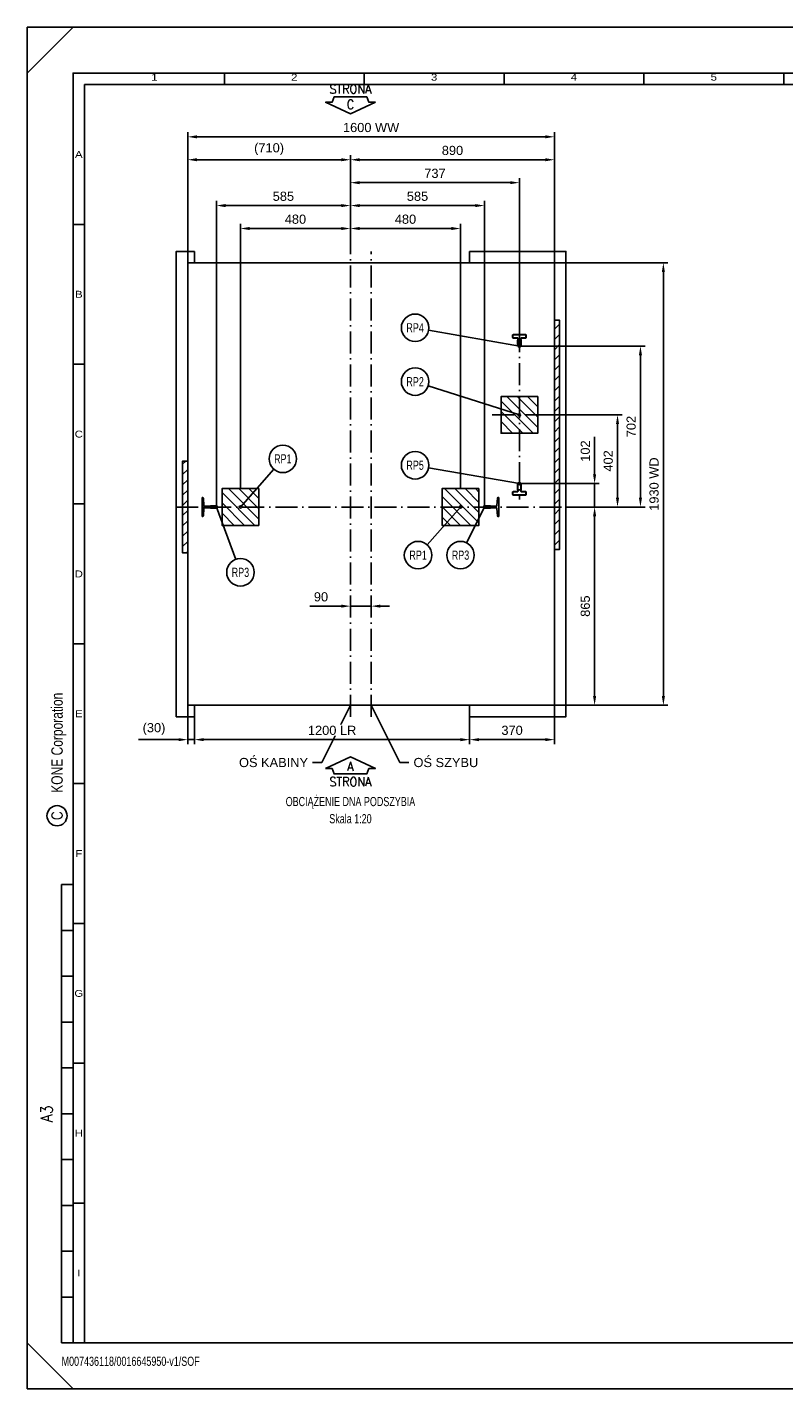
# Model space of a CAD drawing. Header units: millimetres. Extents: x 0 to 8400, y 0 to 5940.
# Tile 1 of 4: x 0 to 3300, y 0 to 5940. Entities that reach past the tile are written whole.
import ezdxf
from ezdxf.enums import TextEntityAlignment as Align

# ---------------------------------------------------------------- set-up
doc = ezdxf.new("R2010")
doc.units = ezdxf.units.MM
doc.header["$LTSCALE"] = 8
doc.header["$PDSIZE"] = -3
doc.linetypes.add('ACAD_ISO10W100', pattern=[18, 12, -3, 0, -3])
for name, color, linetype in [('CONT_25', 1, 'Continuous'), ('CONT_35', 2, 'Continuous'), ('CONT_50', 5, 'Continuous'), ('CONT_70', 4, 'Continuous'), ('DASHD_25', 1, 'ACAD_ISO10W100'), ('DIM_35', 7, 'Continuous'), ('Guiderails', 30, 'Continuous'), ('HATCH_25', 1, 'Continuous'), ('HATCH_35', 2, 'Continuous'), ('SHEET', 1, 'Continuous'), ('TEXT_35', 2, 'Continuous')]:
    doc.layers.add(name, color=color, linetype=linetype)
doc.styles.add('Arial', font='arial.ttf')
doc.styles.add('ROMANS', font='romans.shx', dxfattribs={"width": 0.9})
doc.styles.get("Standard").update_dxf_attribs({"font": 'arial.ttf'})
doc.styles.add('Text0.7_Arial', font='arial.ttf', dxfattribs={"width": 0.7})
doc.dimstyles.new('KONE_mm', dxfattribs={"dimscale": 20, "dimtxt": 2, "dimasz": 2, "dimexe": 1, "dimexo": 0, "dimgap": 1, "dimtad": 1, "dimdec": 0, "dimrnd": 0.01, "dimzin": 0, "dimdsep": 46, "dimtxsty": 'Arial', "dimsah": 1, "dimcen": 0, "dimclrd": 256, "dimclre": 256, "dimclrt": 256, "dimadec": 1, "dimazin": 2, "dimtfac": 1, "dimtdec": 0, "dimtmove": 0, "dimatfit": 3, "dimfxl": 1, "dimtolj": 1, "dimtzin": 0, "dimarcsym": 0})

# ---------------------------------------------------------------- blocks, each defined once
blk = doc.blocks.new('Border')
at = {"layer": 'CONT_50', "linetype": 'Continuous'}
blk.add_lwpolyline([(410, 10), (410, 287), (10, 287), (10, 10)], close=True, dxfattribs=at)
at = {"layer": 'SHEET', "linetype": 'Continuous'}
for p, q in [((0, 287), (10, 297)), ((43, 287), (43, 284.5)), ((73.5, 287), (73.5, 284.5)), ((104, 287), (104, 284.5)), ((134.5, 287), (134.5, 284.5)), ((165, 287), (165, 284.5)), ((410, 284.5), (12.5, 284.5)), ((12.5, 284.5), (12.5, 10)), ((12.5, 254), (10, 254)), ((12.5, 223.5), (10, 223.5)), ((12.5, 193), (10, 193)), ((12.5, 162.5), (10, 162.5)), ((12.5, 132), (10, 132)), ((7.5, 10), (7.5, 110)), ((7.5, 110), (10, 110)), ((12.5, 101.5), (10, 101.5)), ((7.5, 100), (10, 100)), ((7.5, 90), (10, 90)), ((7.5, 80), (10, 80)), ((7.5, 70), (10, 70)), ((12.5, 71), (10, 71)), ((7.5, 60), (10, 60)), ((7.5, 50), (10, 50)), ((7.5, 40), (10, 40)), ((12.5, 40.5), (10, 40.5)), ((7.5, 30), (10, 30)), ((7.5, 20), (10, 20)), ((0, 10), (10, 0)), ((10, 10), (7.5, 10))]:
    blk.add_line(p, q, dxfattribs=at)
blk.add_lwpolyline([(420, 0), (420, 297), (0, 297), (0, 0)], close=True, dxfattribs=at)
blk.add_circle((6.5, 125), 2.2, dxfattribs=at)
at = {"layer": 'SHEET', "width": 1.190476}
for s, p in [('1', (27.75, 286.1)), ('2', (58.25, 286.1)), ('3', (88.75, 286.1)), ('4', (119.25, 286.1)), ('5', (149.75, 286.1)), ('A', (11.25, 269.25)), ('B', (11.25, 238.75)), ('C', (11.25, 208.25)), ('D', (11.25, 177.75)), ('E', (11.25, 147.25)), ('F', (11.25, 116.75)), ('G', (11.25, 86.25)), ('H', (11.25, 55.75)), ('I', (11.25, 25.25))]:
    blk.add_text(s, height=1.5, dxfattribs=at).set_placement(p, align=Align.MIDDLE)
at = {"layer": 'SHEET', "linetype": 'Continuous', "width": 0.75}
blk.add_text('C', height=2.5, rotation=90, dxfattribs=at).set_placement((6.5, 125), align=Align.MIDDLE)
at = {"layer": 'SHEET', "linetype": 'Continuous', "style": 'ROMANS', "width": 0.9}
blk.add_text('A3', height=2.5, rotation=90, dxfattribs=at).set_placement((5.5, 60), align=Align.CENTER)
blk = doc.blocks.new('*U61')
at = {"layer": 'Guiderails'}
for p, q in [((-647, 41.2), (-644, 41.2)), ((-647, -41.2), (-647, 41.2)), ((-641, 38.4), (-639, 6.3)), ((-636, 3.5), (-611.4, 3.5)), ((-611.4, 3.5), (-610.4, 4.5)), ((-610.4, 4.5), (-586, 4.5)), ((-586, 4.5), (-585, 3.5)), ((-585, 3.5), (-585, -3.5)), ((586, 4.5), (585, 3.5)), ((585, 3.5), (585, -3.5)), ((610.4, 4.5), (586, 4.5)), ((611.4, 3.5), (610.4, 4.5)), ((636, 3.5), (611.4, 3.5)), ((641, 38.4), (639, 6.3)), ((647, 41.2), (644, 41.2)), ((647, -41.2), (647, 41.2)), ((-644, -41.2), (-647, -41.2)), ((-639, -6.3), (-641, -38.4)), ((-611.4, -3.5), (-636, -3.5)), ((-610.4, -4.5), (-611.4, -3.5)), ((-586, -4.5), (-610.4, -4.5)), ((-585, -3.5), (-586, -4.5)), ((585, -3.5), (586, -4.5)), ((586, -4.5), (610.4, -4.5)), ((610.4, -4.5), (611.4, -3.5)), ((611.4, -3.5), (636, -3.5)), ((639, -6.3), (641, -38.4)), ((644, -41.2), (647, -41.2))]:
    blk.add_line(p, q, dxfattribs=at)
for centre, start, end in [((-644, 38.2), 3.56269, 90), ((-636, 6.5), 183.56269, 270), ((636, 6.5), 270, 356.43731), ((644, 38.2), 90, 176.43731), ((-644, -38.2), 270, 356.43731), ((-636, -6.5), 90, 176.43731), ((636, -6.5), 3.56269, 90), ((644, -38.2), 183.56269, 270)]:
    blk.add_arc(centre, 3, start, end, dxfattribs=at)
blk = doc.blocks.new('*U64')
at = {"layer": 'Guiderails'}
for p, q in [((-350, 27.5), (-350, -27.5)), ((-348.5, 27.5), (-348.5, -27.5)), ((-347.5, 30), (-337.5, 30)), ((-347.5, 28.5), (-337.5, 28.5)), ((-336.5, 27.5), (-336.5, 9)), ((-335, 27.5), (-335, 9)), ((-334, 8), (-332.4, 8)), ((-334, 6.5), (-332.4, 6.5)), ((-331.7, 6.2), (-330.8, 5.2)), ((-330.7, 7.3), (-329.7, 6.3)), ((-328.3, 6.3), (-327.3, 7.3)), ((-327.2, 5.2), (-326.3, 6.2)), ((-325.6, 8), (-302.5, 8)), ((-325.6, 6.5), (-302.5, 6.5)), ((-301.5, -5.5), (-301.5, 5.5)), ((-300, -5.5), (-300, 5.5)), ((300, -5.5), (300, 5.5)), ((301.5, -5.5), (301.5, 5.5)), ((325.6, 8), (302.5, 8)), ((325.6, 6.5), (302.5, 6.5)), ((327.2, 5.2), (326.3, 6.2)), ((328.3, 6.3), (327.3, 7.3)), ((330.7, 7.3), (329.7, 6.3)), ((331.7, 6.2), (330.8, 5.2)), ((334, 8), (332.4, 8)), ((334, 6.5), (332.4, 6.5)), ((335, 27.5), (335, 9)), ((336.5, 27.5), (336.5, 9)), ((347.5, 30), (337.5, 30)), ((347.5, 28.5), (337.5, 28.5)), ((348.5, 27.5), (348.5, -27.5)), ((350, 27.5), (350, -27.5)), ((-347.5, -28.5), (-337.5, -28.5)), ((-347.5, -30), (-337.5, -30)), ((-336.5, -27.5), (-336.5, -9)), ((-335, -27.5), (-335, -9)), ((-334, -6.5), (-332.4, -6.5)), ((-334, -8), (-332.4, -8)), ((-331.7, -6.2), (-330.8, -5.2)), ((-330.7, -7.3), (-329.7, -6.3)), ((-328.3, -6.3), (-327.3, -7.3)), ((-327.2, -5.2), (-326.3, -6.2)), ((-325.6, -6.5), (-302.5, -6.5)), ((-325.6, -8), (-302.5, -8)), ((325.6, -6.5), (302.5, -6.5)), ((325.6, -8), (302.5, -8)), ((327.2, -5.2), (326.3, -6.2)), ((328.3, -6.3), (327.3, -7.3)), ((330.7, -7.3), (329.7, -6.3)), ((331.7, -6.2), (330.8, -5.2)), ((334, -6.5), (332.4, -6.5)), ((334, -8), (332.4, -8)), ((335, -27.5), (335, -9)), ((336.5, -27.5), (336.5, -9)), ((347.5, -28.5), (337.5, -28.5)), ((347.5, -30), (337.5, -30))]:
    blk.add_line(p, q, dxfattribs=at)
for centre, radius, start, end in [((-347.5, 27.5), 2.5, 90, 180), ((-347.5, 27.5), 1, 89.99999, 180.00553), ((-337.5, 27.5), 2.5, 0, 90), ((-337.5, 27.5), 1, 360, 90), ((-334, 9), 2.5, 180, 270), ((-334, 9), 1, 180, 270), ((-332.4, 5.5), 2.5, 45, 90), ((-332.4, 5.5), 1, 45, 90), ((-329, 7), 2.5, 225, 315), ((-329, 7), 1, 225, 315), ((-325.6, 5.5), 2.5, 90, 135), ((-325.6, 5.5), 1, 90, 135), ((-302.5, 5.5), 2.5, 0, 90), ((-302.5, 5.5), 1, 0, 90), ((302.5, 5.5), 2.5, 90, 180), ((302.5, 5.5), 1, 90, 180), ((325.6, 5.5), 2.5, 45, 90), ((325.6, 5.5), 1, 45, 90), ((329, 7), 2.5, 225, 315), ((329, 7), 1, 225, 315), ((332.4, 5.5), 2.5, 90, 135), ((332.4, 5.5), 1, 90, 135), ((334, 9), 2.5, 270, 360), ((334, 9), 1, 270, 360), ((337.5, 27.5), 2.5, 90, 180), ((337.5, 27.5), 1, 90, 180), ((347.5, 27.5), 2.5, 360, 90), ((347.5, 27.5), 1, 359.99447, 90.00001), ((-347.5, -27.5), 2.5, 180, 270), ((-347.5, -27.5), 1, 180, 270), ((-337.5, -27.5), 2.5, 270, 360), ((-337.5, -27.5), 1, 270.00001, 0), ((-334, -9), 2.5, 90, 180), ((-334, -9), 1, 90, 180), ((-332.4, -5.5), 1, 270, 315), ((-332.4, -5.5), 2.5, 270, 315), ((-329, -7), 2.5, 45, 135), ((-329, -7), 1, 45, 135), ((-325.6, -5.5), 2.5, 225, 270), ((-325.6, -5.5), 1, 225, 270), ((-302.5, -5.5), 2.5, 270, 0), ((-302.5, -5.5), 1, 270, 0), ((302.5, -5.5), 2.5, 180, 270), ((302.5, -5.5), 1, 180, 270), ((325.6, -5.5), 1, 270, 315), ((325.6, -5.5), 2.5, 270, 315), ((329, -7), 2.5, 45, 135), ((329, -7), 1, 45, 135), ((332.4, -5.5), 2.5, 225, 270), ((332.4, -5.5), 1, 225, 270), ((334, -9), 2.5, 0, 90), ((334, -9), 1, 0, 90), ((337.5, -27.5), 2.5, 180, 270), ((337.5, -27.5), 1, 180, 269.99999), ((347.5, -27.5), 2.5, 270, 360), ((347.5, -27.5), 1, 270, 360)]:
    blk.add_arc(centre, radius, start, end, dxfattribs=at)
blk = doc.blocks.new('SH_Walls0')
at = {"layer": 'HATCH_35'}
h = blk.add_hatch(dxfattribs=at)
h.set_pattern_fill('ANSI31', color=256, scale=10)
h.set_pattern_definition([(45, (0, -865), (-22.45064, 22.45064), [])])
h.paths.add_polyline_path([(-710, -200), (-732, -200), (-732, 200), (-710, 200)])
h.paths.add_polyline_path([(890, -185), (912, -185), (912, 815), (890, 815)])
at = {"layer": 'CONT_70'}
for p, q in [((-710, 1065), (890, 1065)), ((-680, 1065), (520, 1065)), ((-710, -865), (890, -865)), ((-680, -865), (520, -865))]:
    blk.add_line(p, q, dxfattribs=at)
for points in [[(-760, -915), (-680, -915), (-680, -865), (-710, -865), (-710, 1065), (-710, 1065), (-710, 1065), (-680, 1065), (-680, 1115)], [(-680, 1115), (-760, 1115), (-760, -915)], [(520, 1115), (520, 1065), (890, 1065), (890, 1065), (890, 1065), (890, -865), (520, -865), (520, -915), (890, -915), (940, -915), (940, 1115), (520, 1115)]]:
    blk.add_lwpolyline(points, dxfattribs=at)
for points in [[(890, -185), (912, -185), (912, 815), (890, 815)], [(-710, -200), (-732, -200), (-732, 200), (-710, 200)]]:
    blk.add_lwpolyline(points, close=True, dxfattribs=at)
at = {"layer": 'DASHD_25'}
for p, q in [((0, -915), (0, 1115)), ((90, -915), (90, 1115)), ((737, 772), (737, 32)), ((618.5, 402), (855.5, 402)), ((-760, 0), (940, 0))]:
    blk.add_line(p, q, dxfattribs=at)
blk = doc.blocks.new('SideA_Arrow_A3')
at = {"layer": 'CONT_25'}
blk.add_lwpolyline([(-5.43, -2.55), (-4.02, -2.55), (-3.57, -3.71), (3.57, -3.71), (4.02, -2.55), (5.43, -2.55), (0, 0)], close=True, dxfattribs=at)
at = {"layer": 'CONT_35', "style": 'ROMANS', "width": 0.9}
for tag, p in [('#', (0, -2.07)), ('?', (0, -5.43))]:
    blk.add_attdef(tag, text='', height=2, dxfattribs=at).set_placement(p, align=Align.MIDDLE)
blk = doc.blocks.new('SideC_Arrow_A3')
at = {"layer": 'CONT_25'}
blk.add_lwpolyline([(5.43, 2.55), (4.02, 2.55), (3.57, 3.71), (-3.57, 3.71), (-4.02, 2.55), (-5.43, 2.55), (0, 0)], close=True, dxfattribs=at)
at = {"layer": 'CONT_35', "style": 'ROMANS', "width": 0.9}
for tag, p in [('?', (0, 5.43)), ('#', (0, 2.07))]:
    blk.add_attdef(tag, text='', height=2, dxfattribs=at).set_placement(p, align=Align.MIDDLE)
blk = doc.blocks.new('*D135')
at = {"layer": 'Defpoints', "color": 0, "transparency": 16777216}
for p in [(2300, 4911.9), (2775, 4911.9), (2300, 2981.9)]:
    blk.add_point(p, dxfattribs=at)
at = {"layer": 'DIM_35', "lineweight": -2, "transparency": 16777216}
for p, q in [((2300, 4911.9), (2795, 4911.9)), ((2775, 3021.9), (2775, 4871.9)), ((2300, 2981.9), (2795, 2981.9))]:
    blk.add_line(p, q, dxfattribs=at)
at = {"layer": 'DIM_35', "transparency": 16777216}
for points in [[(2768.3, 4871.9), (2781.7, 4871.9), (2775, 4911.9)], [(2768.3, 3021.9), (2781.7, 3021.9), (2775, 2981.9)]]:
    blk.add_solid(points, dxfattribs=at)
at = {"layer": 'DIM_35', "transparency": 16777216, "insert": (2734.6, 3946.9), "char_height": 40, "attachment_point": 5, "rotation": 90, "style": 'Arial', "bg_fill": 3, "box_fill_scale": 1.1, "bg_fill_color": 256, "bg_fill_true_color": 13158600, "bg_fill_transparency": 0}
blk.add_mtext('\\A1;1930 WD', dxfattribs=at)
blk = doc.blocks.new('_DotSmall')
at = {"color": 0, "linetype": 'ByBlock', "const_width": 0.5}
blk.add_lwpolyline([(-0.0625, 0, 1), (0.0625, 0, 1)], format="xyb", close=True, dxfattribs=at)
blk = doc.blocks.new('*D136')
at = {"layer": 'Defpoints', "color": 0, "transparency": 16777216}
for p in [(2151.5, 4548.9), (2350, 3846.9), (2675, 3846.9)]:
    blk.add_point(p, dxfattribs=at)
at = {"layer": 'DIM_35', "lineweight": -2, "transparency": 16777216}
for p, q in [((2151.5, 4548.9), (2695, 4548.9)), ((2675, 4508.9), (2675, 3886.9)), ((2350, 3846.9), (2695, 3846.9))]:
    blk.add_line(p, q, dxfattribs=at)
at = {"layer": 'DIM_35', "transparency": 16777216}
for points in [[(2668.3, 4508.9), (2681.7, 4508.9), (2675, 4548.9)], [(2668.3, 3886.9), (2681.7, 3886.9), (2675, 3846.9)]]:
    blk.add_solid(points, dxfattribs=at)
at = {"layer": 'DIM_35', "transparency": 16777216, "insert": (2634.6, 4197.9), "char_height": 40, "attachment_point": 5, "rotation": 90, "style": 'Arial', "bg_fill": 3, "box_fill_scale": 1.1, "bg_fill_color": 256, "bg_fill_true_color": 13158600, "bg_fill_transparency": 0}
blk.add_mtext('\\A1;702', dxfattribs=at)
blk = doc.blocks.new('*D137')
at = {"layer": 'Defpoints', "color": 0, "transparency": 16777216}
for p in [(2227, 4248.9), (2350, 3846.9), (2575, 3846.9)]:
    blk.add_point(p, dxfattribs=at)
at = {"layer": 'DIM_35', "lineweight": -2, "transparency": 16777216}
for p, q in [((2227, 4248.9), (2595, 4248.9)), ((2575, 4208.9), (2575, 3886.9)), ((2350, 3846.9), (2595, 3846.9))]:
    blk.add_line(p, q, dxfattribs=at)
at = {"layer": 'DIM_35', "transparency": 16777216}
for points in [[(2568.3, 4208.9), (2581.7, 4208.9), (2575, 4248.9)], [(2568.3, 3886.9), (2581.7, 3886.9), (2575, 3846.9)]]:
    blk.add_solid(points, dxfattribs=at)
at = {"layer": 'DIM_35', "transparency": 16777216, "insert": (2534.6, 4047.9), "char_height": 40, "attachment_point": 5, "rotation": 90, "style": 'Arial', "bg_fill": 3, "box_fill_scale": 1.1, "bg_fill_color": 256, "bg_fill_true_color": 13158600, "bg_fill_transparency": 0}
blk.add_mtext('\\A1;402', dxfattribs=at)
blk = doc.blocks.new('*D138')
at = {"layer": 'Defpoints', "color": 0, "transparency": 16777216}
for p in [(2151.5, 3948.9), (2475, 3948.9), (2350, 3846.9)]:
    blk.add_point(p, dxfattribs=at)
at = {"layer": 'DIM_35', "lineweight": -2, "transparency": 16777216}
for p, q in [((2475, 3988.9), (2475, 4153.1)), ((2151.5, 3948.9), (2495, 3948.9)), ((2475, 3846.9), (2475, 3948.9)), ((2350, 3846.9), (2495, 3846.9)), ((2475, 3806.9), (2475, 3766.9))]:
    blk.add_line(p, q, dxfattribs=at)
at = {"layer": 'DIM_35', "transparency": 16777216}
for points in [[(2468.3, 3988.9), (2481.7, 3988.9), (2475, 3948.9)], [(2468.3, 3806.9), (2481.7, 3806.9), (2475, 3846.9)]]:
    blk.add_solid(points, dxfattribs=at)
at = {"layer": 'DIM_35', "transparency": 16777216, "insert": (2434.6, 4091), "char_height": 40, "attachment_point": 5, "rotation": 90, "style": 'Arial', "bg_fill": 3, "box_fill_scale": 1.1, "bg_fill_color": 256, "bg_fill_true_color": 13158600, "bg_fill_transparency": 0}
blk.add_mtext('\\A1;102', dxfattribs=at)
blk = doc.blocks.new('*D139')
at = {"layer": 'Defpoints', "color": 0, "transparency": 16777216}
for p in [(2350, 3846.9), (2475, 3846.9), (2300, 2981.9)]:
    blk.add_point(p, dxfattribs=at)
at = {"layer": 'DIM_35', "lineweight": -2, "transparency": 16777216}
for p, q in [((2350, 3846.9), (2495, 3846.9)), ((2475, 3021.9), (2475, 3806.9)), ((2300, 2981.9), (2495, 2981.9))]:
    blk.add_line(p, q, dxfattribs=at)
at = {"layer": 'DIM_35', "transparency": 16777216}
for points in [[(2468.3, 3806.9), (2481.7, 3806.9), (2475, 3846.9)], [(2468.3, 3021.9), (2481.7, 3021.9), (2475, 2981.9)]]:
    blk.add_solid(points, dxfattribs=at)
at = {"layer": 'DIM_35', "transparency": 16777216, "insert": (2434.6, 3414.4), "char_height": 40, "attachment_point": 5, "rotation": 90, "style": 'Arial', "bg_fill": 3, "box_fill_scale": 1.1, "bg_fill_color": 256, "bg_fill_true_color": 13158600, "bg_fill_transparency": 0}
blk.add_mtext('\\A1;865', dxfattribs=at)
blk = doc.blocks.new('*D140')
at = {"layer": 'Defpoints', "color": 0, "transparency": 16777216}
for p in [(2300, 5461.9), (700, 4911.9), (2300, 4911.9)]:
    blk.add_point(p, dxfattribs=at)
at = {"layer": 'DIM_35', "lineweight": -2, "transparency": 16777216}
for p, q in [((700, 4911.9), (700, 5481.9)), ((2300, 4911.9), (2300, 5481.9)), ((740, 5461.9), (2260, 5461.9))]:
    blk.add_line(p, q, dxfattribs=at)
at = {"layer": 'DIM_35', "transparency": 16777216}
for points in [[(740, 5468.6), (740, 5455.2), (700, 5461.9)], [(2260, 5468.6), (2260, 5455.2), (2300, 5461.9)]]:
    blk.add_solid(points, dxfattribs=at)
at = {"layer": 'DIM_35', "transparency": 16777216, "insert": (1500, 5502.3), "char_height": 40, "attachment_point": 5, "style": 'Arial', "bg_fill": 3, "box_fill_scale": 1.1, "bg_fill_color": 256, "bg_fill_true_color": 13158600, "bg_fill_transparency": 0}
blk.add_mtext('\\A1;1600 WW', dxfattribs=at)
blk = doc.blocks.new('*D141')
at = {"layer": 'Defpoints', "color": 0, "transparency": 16777216}
for p in [(1410, 5361.9), (1410, 4961.9), (2300, 4911.9)]:
    blk.add_point(p, dxfattribs=at)
at = {"layer": 'DIM_35', "lineweight": -2, "transparency": 16777216}
for p, q in [((1410, 4961.9), (1410, 5381.9)), ((2260, 5361.9), (1450, 5361.9)), ((2300, 4911.9), (2300, 5381.9))]:
    blk.add_line(p, q, dxfattribs=at)
at = {"layer": 'DIM_35', "transparency": 16777216}
for points in [[(1450, 5368.6), (1450, 5355.2), (1410, 5361.9)], [(2260, 5368.6), (2260, 5355.2), (2300, 5361.9)]]:
    blk.add_solid(points, dxfattribs=at)
at = {"layer": 'DIM_35', "transparency": 16777216, "insert": (1855, 5402.3), "char_height": 40, "attachment_point": 5, "style": 'Arial', "bg_fill": 3, "box_fill_scale": 1.1, "bg_fill_color": 256, "bg_fill_true_color": 13158600, "bg_fill_transparency": 0}
blk.add_mtext('\\A1;890', dxfattribs=at)
blk = doc.blocks.new('*D142')
at = {"layer": 'Defpoints', "color": 0, "transparency": 16777216}
for p in [(1410, 5361.9), (1410, 4961.9), (700, 4911.9)]:
    blk.add_point(p, dxfattribs=at)
at = {"layer": 'DIM_35', "lineweight": -2, "transparency": 16777216}
for p, q in [((700, 4911.9), (700, 5381.9)), ((740, 5361.9), (1370, 5361.9)), ((1410, 4961.9), (1410, 5381.9))]:
    blk.add_line(p, q, dxfattribs=at)
at = {"layer": 'DIM_35', "transparency": 16777216}
for points in [[(740, 5368.6), (740, 5355.2), (700, 5361.9)], [(1370, 5368.6), (1370, 5355.2), (1410, 5361.9)]]:
    blk.add_solid(points, dxfattribs=at)
at = {"layer": 'DIM_35', "transparency": 16777216, "insert": (1055, 5408.1), "char_height": 40, "attachment_point": 5, "style": 'Arial', "bg_fill": 3, "box_fill_scale": 1.1, "bg_fill_color": 256, "bg_fill_true_color": 13158600, "bg_fill_transparency": 0}
blk.add_mtext('\\A1;(710)', dxfattribs=at)
blk = doc.blocks.new('*D143')
at = {"layer": 'Defpoints', "color": 0, "transparency": 16777216}
for p in [(1410, 5261.9), (1410, 4961.9), (2147, 4618.9)]:
    blk.add_point(p, dxfattribs=at)
at = {"layer": 'DIM_35', "lineweight": -2, "transparency": 16777216}
for p, q in [((1410, 4961.9), (1410, 5281.9)), ((2107, 5261.9), (1450, 5261.9)), ((2147, 4618.9), (2147, 5281.9))]:
    blk.add_line(p, q, dxfattribs=at)
at = {"layer": 'DIM_35', "transparency": 16777216}
for points in [[(1450, 5268.6), (1450, 5255.2), (1410, 5261.9)], [(2107, 5268.6), (2107, 5255.2), (2147, 5261.9)]]:
    blk.add_solid(points, dxfattribs=at)
at = {"layer": 'DIM_35', "transparency": 16777216, "insert": (1778.5, 5302.3), "char_height": 40, "attachment_point": 5, "style": 'Arial', "bg_fill": 3, "box_fill_scale": 1.1, "bg_fill_color": 256, "bg_fill_true_color": 13158600, "bg_fill_transparency": 0}
blk.add_mtext('\\A1;737', dxfattribs=at)
blk = doc.blocks.new('*D144')
at = {"layer": 'Defpoints', "color": 0, "transparency": 16777216}
for p in [(1410, 5161.9), (1410, 4961.9), (1995, 3851.4)]:
    blk.add_point(p, dxfattribs=at)
at = {"layer": 'DIM_35', "lineweight": -2, "transparency": 16777216}
for p, q in [((1410, 4961.9), (1410, 5181.9)), ((1995, 3851.4), (1995, 5181.9)), ((1955, 5161.9), (1450, 5161.9))]:
    blk.add_line(p, q, dxfattribs=at)
at = {"layer": 'DIM_35', "transparency": 16777216}
for points in [[(1450, 5168.6), (1450, 5155.2), (1410, 5161.9)], [(1955, 5168.6), (1955, 5155.2), (1995, 5161.9)]]:
    blk.add_solid(points, dxfattribs=at)
at = {"layer": 'DIM_35', "transparency": 16777216, "insert": (1702.5, 5202.3), "char_height": 40, "attachment_point": 5, "style": 'Arial', "bg_fill": 3, "box_fill_scale": 1.1, "bg_fill_color": 256, "bg_fill_true_color": 13158600, "bg_fill_transparency": 0}
blk.add_mtext('\\A1;585', dxfattribs=at)
blk = doc.blocks.new('*D145')
at = {"layer": 'Defpoints', "color": 0, "transparency": 16777216}
for p in [(1410, 5161.9), (1410, 4961.9), (825, 3851.4)]:
    blk.add_point(p, dxfattribs=at)
at = {"layer": 'DIM_35', "lineweight": -2, "transparency": 16777216}
for p, q in [((825, 3851.4), (825, 5181.9)), ((1410, 4961.9), (1410, 5181.9)), ((865, 5161.9), (1370, 5161.9))]:
    blk.add_line(p, q, dxfattribs=at)
at = {"layer": 'DIM_35', "transparency": 16777216}
for points in [[(865, 5168.6), (865, 5155.2), (825, 5161.9)], [(1370, 5168.6), (1370, 5155.2), (1410, 5161.9)]]:
    blk.add_solid(points, dxfattribs=at)
at = {"layer": 'DIM_35', "transparency": 16777216, "insert": (1117.5, 5202.3), "char_height": 40, "attachment_point": 5, "style": 'Arial', "bg_fill": 3, "box_fill_scale": 1.1, "bg_fill_color": 256, "bg_fill_true_color": 13158600, "bg_fill_transparency": 0}
blk.add_mtext('\\A1;585', dxfattribs=at)
blk = doc.blocks.new('*D146')
at = {"layer": 'Defpoints', "color": 0, "transparency": 16777216}
for p in [(1410, 5061.9), (1410, 4961.9), (1890, 3926.9)]:
    blk.add_point(p, dxfattribs=at)
at = {"layer": 'DIM_35', "lineweight": -2, "transparency": 16777216}
for p, q in [((1410, 4961.9), (1410, 5081.9)), ((1850, 5061.9), (1450, 5061.9)), ((1890, 3926.9), (1890, 5081.9))]:
    blk.add_line(p, q, dxfattribs=at)
at = {"layer": 'DIM_35', "transparency": 16777216}
for points in [[(1450, 5068.6), (1450, 5055.2), (1410, 5061.9)], [(1850, 5068.6), (1850, 5055.2), (1890, 5061.9)]]:
    blk.add_solid(points, dxfattribs=at)
at = {"layer": 'DIM_35', "transparency": 16777216, "insert": (1650, 5102.3), "char_height": 40, "attachment_point": 5, "style": 'Arial', "bg_fill": 3, "box_fill_scale": 1.1, "bg_fill_color": 256, "bg_fill_true_color": 13158600, "bg_fill_transparency": 0}
blk.add_mtext('\\A1;480', dxfattribs=at)
blk = doc.blocks.new('*D147')
at = {"layer": 'Defpoints', "color": 0, "transparency": 16777216}
for p in [(1410, 5061.9), (1410, 4961.9), (930, 3926.9)]:
    blk.add_point(p, dxfattribs=at)
at = {"layer": 'DIM_35', "lineweight": -2, "transparency": 16777216}
for p, q in [((930, 3926.9), (930, 5081.9)), ((970, 5061.9), (1370, 5061.9)), ((1410, 4961.9), (1410, 5081.9))]:
    blk.add_line(p, q, dxfattribs=at)
at = {"layer": 'DIM_35', "transparency": 16777216}
for points in [[(970, 5068.6), (970, 5055.2), (930, 5061.9)], [(1370, 5068.6), (1370, 5055.2), (1410, 5061.9)]]:
    blk.add_solid(points, dxfattribs=at)
at = {"layer": 'DIM_35', "transparency": 16777216, "insert": (1170, 5102.3), "char_height": 40, "attachment_point": 5, "style": 'Arial', "bg_fill": 3, "box_fill_scale": 1.1, "bg_fill_color": 256, "bg_fill_true_color": 13158600, "bg_fill_transparency": 0}
blk.add_mtext('\\A1;480', dxfattribs=at)
blk = doc.blocks.new('*D148')
at = {"layer": 'Defpoints', "color": 0, "transparency": 16777216}
for p in [(730, 2931.9), (1930, 2931.9), (1930, 2831.9)]:
    blk.add_point(p, dxfattribs=at)
at = {"layer": 'DIM_35', "lineweight": -2, "transparency": 16777216}
for p, q in [((730, 2931.9), (730, 2811.9)), ((1930, 2931.9), (1930, 2811.9)), ((770, 2831.9), (1890, 2831.9))]:
    blk.add_line(p, q, dxfattribs=at)
at = {"layer": 'DIM_35', "transparency": 16777216}
for points in [[(770, 2838.6), (770, 2825.2), (730, 2831.9)], [(1890, 2838.6), (1890, 2825.2), (1930, 2831.9)]]:
    blk.add_solid(points, dxfattribs=at)
at = {"layer": 'DIM_35', "transparency": 16777216, "insert": (1330, 2872.3), "char_height": 40, "attachment_point": 5, "style": 'Arial', "bg_fill": 3, "box_fill_scale": 1.1, "bg_fill_color": 256, "bg_fill_true_color": 13158600, "bg_fill_transparency": 0}
blk.add_mtext('\\A1;1200 LR', dxfattribs=at)
blk = doc.blocks.new('*D149')
at = {"layer": 'Defpoints', "color": 0, "transparency": 16777216}
for p in [(2300, 2981.9), (1930, 2931.9), (2300, 2831.9)]:
    blk.add_point(p, dxfattribs=at)
at = {"layer": 'DIM_35', "lineweight": -2, "transparency": 16777216}
for p, q in [((2300, 2981.9), (2300, 2811.9)), ((1930, 2931.9), (1930, 2811.9)), ((1970, 2831.9), (2260, 2831.9))]:
    blk.add_line(p, q, dxfattribs=at)
at = {"layer": 'DIM_35', "transparency": 16777216}
for points in [[(1970, 2838.6), (1970, 2825.2), (1930, 2831.9)], [(2260, 2838.6), (2260, 2825.2), (2300, 2831.9)]]:
    blk.add_solid(points, dxfattribs=at)
at = {"layer": 'DIM_35', "transparency": 16777216, "insert": (2115, 2872.3), "char_height": 40, "attachment_point": 5, "style": 'Arial', "bg_fill": 3, "box_fill_scale": 1.1, "bg_fill_color": 256, "bg_fill_true_color": 13158600, "bg_fill_transparency": 0}
blk.add_mtext('\\A1;370', dxfattribs=at)
blk = doc.blocks.new('*D150')
at = {"layer": 'Defpoints', "color": 0, "transparency": 16777216}
for p in [(700, 2981.9), (730, 2931.9), (700, 2831.9)]:
    blk.add_point(p, dxfattribs=at)
at = {"layer": 'DIM_35', "lineweight": -2, "transparency": 16777216}
for p, q in [((700, 2981.9), (700, 2811.9)), ((730, 2931.9), (730, 2811.9)), ((660, 2831.9), (486, 2831.9)), ((730, 2831.9), (700, 2831.9)), ((770, 2831.9), (810, 2831.9))]:
    blk.add_line(p, q, dxfattribs=at)
at = {"layer": 'DIM_35', "transparency": 16777216}
for points in [[(660, 2838.6), (660, 2825.2), (700, 2831.9)], [(770, 2838.6), (770, 2825.2), (730, 2831.9)]]:
    blk.add_solid(points, dxfattribs=at)
at = {"layer": 'DIM_35', "transparency": 16777216, "insert": (553, 2878.1), "char_height": 40, "attachment_point": 5, "style": 'Arial', "bg_fill": 3, "box_fill_scale": 1.1, "bg_fill_color": 256, "bg_fill_true_color": 13158600, "bg_fill_transparency": 0}
blk.add_mtext('\\A1;(30)', dxfattribs=at)
blk = doc.blocks.new('*D151')
at = {"layer": 'Defpoints', "color": 0, "transparency": 16777216}
for p in [(1410, 3414.4), (1410, 3414.4), (1500, 3414.4)]:
    blk.add_point(p, dxfattribs=at)
at = {"layer": 'DIM_35', "lineweight": -2, "transparency": 16777216}
for p, q in [((1370, 3414.4), (1232.8, 3414.4)), ((1410, 3414.4), (1410, 3434.4)), ((1500, 3414.4), (1410, 3414.4)), ((1500, 3414.4), (1500, 3434.4)), ((1540, 3414.4), (1580, 3414.4))]:
    blk.add_line(p, q, dxfattribs=at)
at = {"layer": 'DIM_35', "transparency": 16777216}
for points in [[(1370, 3421.1), (1370, 3407.7), (1410, 3414.4)], [(1540, 3421.1), (1540, 3407.7), (1500, 3414.4)]]:
    blk.add_solid(points, dxfattribs=at)
at = {"layer": 'DIM_35', "transparency": 16777216, "insert": (1281.4, 3454.8), "char_height": 40, "attachment_point": 5, "style": 'Arial', "bg_fill": 3, "box_fill_scale": 1.1, "bg_fill_color": 256, "bg_fill_true_color": 13158600, "bg_fill_transparency": 0}
blk.add_mtext('\\A1;90', dxfattribs=at)
blk = doc.blocks.new('T-0008158422_Buffers&TensionWeightsOnPit_0')
at = {"layer": 'HATCH_25'}
h = blk.add_hatch(dxfattribs=at)
h.set_pattern_fill('ANSI31', color=256, scale=10, angle=90)
h.paths.add_polyline_path([(817, 1347), (657, 1347), (657, 1187), (817, 1187)])
h = blk.add_hatch(dxfattribs=at)
h.set_pattern_fill('ANSI31', color=256, scale=10, angle=90)
h.paths.add_polyline_path([(-400, 945), (-560, 945), (-560, 785), (-400, 785)])
h = blk.add_hatch(dxfattribs=at)
h.set_pattern_fill('ANSI31', color=256, scale=10, angle=90)
h.paths.add_polyline_path([(560, 945), (400, 945), (400, 785), (560, 785)])
at = {"layer": 'CONT_25'}
for p, q in [((737, 1567), (341.1, 1636.6)), ((737, 1267), (339.2, 1393.8)), ((-480, 865), (-334.7, 1030)), ((737, 967), (341.1, 1036.6)), ((-585, 865), (-500.7, 636.3)), ((480, 865), (334.7, 700)), ((585, 865), (506.8, 708.7))]:
    blk.add_line(p, q, dxfattribs=at)
for centre, radius in [((282, 1647), 60), ((737, 1567), 5), ((282, 1412), 60), ((737, 1267), 5), ((-295, 1075), 60), ((282, 1047), 60), ((737, 967), 5), ((-585, 865), 5), ((-480, 865), 5), ((480, 865), 5), ((585, 865), 5), ((295, 655), 60), ((480, 655), 60), ((-480, 580), 60)]:
    blk.add_circle(centre, radius, dxfattribs=at)
at = {"layer": 'CONT_35'}
for points in [[(817, 1347), (657, 1347), (657, 1187), (817, 1187)], [(-400, 945), (-560, 945), (-560, 785), (-400, 785)], [(560, 945), (400, 945), (400, 785), (560, 785)]]:
    blk.add_lwpolyline(points, close=True, dxfattribs=at)
at = {"rotation": 270}
blk.add_blockref('*U64', (737, 1267), dxfattribs=at)
blk.add_blockref('*U61', (0, 865))
at = {"layer": 'TEXT_35', "style": 'Text0.7_Arial', "width": 0.7}
for s, p in [('RP4', (282, 1647)), ('RP2', (282, 1412)), ('RP1', (-295, 1075)), ('RP5', (282, 1047)), ('RP1', (295, 655)), ('RP3', (480, 655)), ('RP3', (-480, 580))]:
    blk.add_text(s, height=40, dxfattribs=at).set_placement(p, align=Align.MIDDLE)
at = {"layer": 'TEXT_35', "char_height": 40, "style": 'Arial'}
for s, insert, attachment_point in [('\\A1;OŚ KABINY', (-185, -250), 6), ('\\A1;OŚ SZYBU', (275, -250), 4)]:
    blk.add_mtext(s, dxfattribs=dict(at, insert=insert, attachment_point=attachment_point))
at = {"layer": 'TEXT_35', "annotation_type": 0, "has_hookline": 1}
for points, hookline_direction, text_width in [([(0, 0), (-125, -250), (-165, -250)], 1, 298.1), ([(90, 0), (215, -250), (255, -250)], 0, 275.4)]:
    blk.add_leader(points, dimstyle='KONE_mm', override={"dimtad": 0, "dimldrblk": 'DotSmall'}, dxfattribs=dict(at, hookline_direction=hookline_direction, text_width=text_width))

msp = doc.modelspace()

# ---------------------------------------------------------------- block references
at = {"xscale": 20, "yscale": 20, "zscale": 20}
for name, p, values in [('SideC_Arrow_A3', (1410, 5561.9), {'?': 'STRONA', '#': 'C'}), ('SideA_Arrow_A3', (1410, 2756.9), {'?': 'STRONA', '#': 'A'})]:
    msp.add_blockref(name, p, dxfattribs=at).add_auto_attribs(values)
for name, p in [('SH_Walls0', (1410, 3846.9)), ('T-0008158422_Buffers&TensionWeightsOnPit_0', (1410, 2981.9))]:
    msp.add_blockref(name, p)
at = {"layer": 'SHEET', "xscale": 20, "yscale": 20, "zscale": 20}
msp.add_blockref('Border', (0, 0), dxfattribs=at)

# ---------------------------------------------------------------- texts
at = {"layer": 'SHEET', "linetype": 'Continuous', "style": 'Text0.7_Arial', "width": 0.75}
msp.add_text('KONE Corporation', height=50, rotation=90, dxfattribs=at).set_placement((130, 2600), align=Align.MIDDLE_LEFT)
at = {"layer": 'TEXT_35', "style": 'Text0.7_Arial', "width": 0.7}
for s, p in [('OBCIĄŻENIE DNA PODSZYBIA', (1410, 2561.9)), ('Skala 1:20', (1410, 2486.9))]:
    msp.add_text(s, height=40, dxfattribs=at).set_placement(p, align=Align.MIDDLE_CENTER)
msp.add_text('M007436118/0016645950-v1/SOF', height=40, dxfattribs=at).set_placement((150, 100))

# ---------------------------------------------------------------- next in the draw order: dimensions: what is measured, and where the dimension line sits
at = {"layer": 'DIM_35'}
dim = msp.add_linear_dim(base=(2775, 4911.9), p1=(2300, 2981.9), p2=(2300, 4911.9), angle=90, text='<> WD', dimstyle='KONE_mm', override={"dimldrblk": 'DotSmall', "dimtfill": 1}, dxfattribs=at)
dim.commit()
dim.dimension.update_dxf_attribs({"geometry": '*D135', "text_midpoint": (2734.6, 3946.9)})
dim = msp.add_linear_dim(base=(1410, 3414.4), p1=(1500, 3414.4), p2=(1410, 3414.4), dimstyle='KONE_mm', override={"dimldrblk": 'DotSmall', "dimtfill": 1}, dxfattribs=at)
dim.commit()
dim.dimension.update_dxf_attribs({"geometry": '*D151', "text_midpoint": (1281.4, 3454.8)})
dim = msp.add_linear_dim(base=(1930, 2831.9), p1=(730, 2931.9), p2=(1930, 2931.9), text='<> LR', dimstyle='KONE_mm', override={"dimldrblk": 'DotSmall', "dimtfill": 1}, dxfattribs=at)
dim.commit()
dim.dimension.update_dxf_attribs({"geometry": '*D148', "text_midpoint": (1330, 2872.3)})

# ---------------------------------------------------------------- next in the draw order: dimensions: what is measured, and where the dimension line sits
for base, p1, p2, text, picture, middle in [((2300, 5461.9), (700, 4911.9), (2300, 4911.9), '<> WW', '*D140', (1500, 5502.3)), ((700, 2831.9), (730, 2931.9), (700, 2981.9), '(<>)', '*D150', (553, 2878.1))]:
    dim = msp.add_linear_dim(base=base, p1=p1, p2=p2, text=text, dimstyle='KONE_mm', override={"dimldrblk": 'DotSmall', "dimtfill": 1}, dxfattribs=at)
    dim.commit()
    dim.dimension.update_dxf_attribs({"geometry": picture, "text_midpoint": middle})
dim = msp.add_linear_dim(base=(2675, 3846.9), p1=(2151.5, 4548.9), p2=(2350, 3846.9), angle=90, dimstyle='KONE_mm', override={"dimldrblk": 'DotSmall', "dimtfill": 1}, dxfattribs=at)
dim.commit()
dim.dimension.update_dxf_attribs({"geometry": '*D136', "text_midpoint": (2634.6, 4197.9)})

# ---------------------------------------------------------------- next in the draw order: dimensions: what is measured, and where the dimension line sits
dim = msp.add_linear_dim(base=(1410, 5361.9), p1=(2300, 4911.9), p2=(1410, 4961.9), dimstyle='KONE_mm', override={"dimldrblk": 'DotSmall', "dimtfill": 1}, dxfattribs=at)
dim.commit()
dim.dimension.update_dxf_attribs({"geometry": '*D141', "text_midpoint": (1855, 5402.3)})
dim = msp.add_linear_dim(base=(2575, 3846.9), p1=(2227, 4248.9), p2=(2350, 3846.9), angle=90, dimstyle='KONE_mm', override={"dimldrblk": 'DotSmall', "dimtfill": 1}, dxfattribs=at)
dim.commit()
dim.dimension.update_dxf_attribs({"geometry": '*D137', "text_midpoint": (2534.6, 4047.9)})

# ---------------------------------------------------------------- next in the draw order: dimensions: what is measured, and where the dimension line sits
dim = msp.add_linear_dim(base=(1410, 5361.9), p1=(700, 4911.9), p2=(1410, 4961.9), text='(<>)', dimstyle='KONE_mm', override={"dimldrblk": 'DotSmall', "dimtfill": 1}, dxfattribs=at)
dim.commit()
dim.dimension.update_dxf_attribs({"geometry": '*D142', "text_midpoint": (1055, 5408.1)})
dim = msp.add_linear_dim(base=(2475, 3948.9), p1=(2350, 3846.9), p2=(2151.5, 3948.9), angle=90, dimstyle='KONE_mm', override={"dimldrblk": 'DotSmall', "dimtfill": 1}, dxfattribs=at)
dim.commit()
dim.dimension.update_dxf_attribs({"geometry": '*D138', "text_midpoint": (2434.6, 4091)})

# ---------------------------------------------------------------- next in the draw order: dimensions: what is measured, and where the dimension line sits
dim = msp.add_linear_dim(base=(1410, 5261.9), p1=(2147, 4618.9), p2=(1410, 4961.9), dimstyle='KONE_mm', override={"dimldrblk": 'DotSmall', "dimtfill": 1}, dxfattribs=at)
dim.commit()
dim.dimension.update_dxf_attribs({"geometry": '*D143', "text_midpoint": (1778.5, 5302.3)})
dim = msp.add_linear_dim(base=(2475, 3846.9), p1=(2300, 2981.9), p2=(2350, 3846.9), angle=90, dimstyle='KONE_mm', override={"dimldrblk": 'DotSmall', "dimtfill": 1}, dxfattribs=at)
dim.commit()
dim.dimension.update_dxf_attribs({"geometry": '*D139', "text_midpoint": (2434.6, 3414.4)})

# ---------------------------------------------------------------- next in the draw order: dimensions: what is measured, and where the dimension line sits
for base, p1, p2, picture, middle in [((1410, 5161.9), (1995, 3851.4), (1410, 4961.9), '*D144', (1702.5, 5202.3)), ((2300, 2831.9), (1930, 2931.9), (2300, 2981.9), '*D149', (2115, 2872.3))]:
    dim = msp.add_linear_dim(base=base, p1=p1, p2=p2, dimstyle='KONE_mm', override={"dimldrblk": 'DotSmall', "dimtfill": 1}, dxfattribs=at)
    dim.commit()
    dim.dimension.update_dxf_attribs({"geometry": picture, "text_midpoint": middle})

# ---------------------------------------------------------------- next in the draw order: dimensions: what is measured, and where the dimension line sits
dim = msp.add_linear_dim(base=(1410, 5161.9), p1=(825, 3851.4), p2=(1410, 4961.9), dimstyle='KONE_mm', override={"dimldrblk": 'DotSmall', "dimtfill": 1}, dxfattribs=at)
dim.commit()
dim.dimension.update_dxf_attribs({"geometry": '*D145', "text_midpoint": (1117.5, 5202.3)})

# ---------------------------------------------------------------- next in the draw order: dimensions: what is measured, and where the dimension line sits
dim = msp.add_linear_dim(base=(1410, 5061.9), p1=(1890, 3926.9), p2=(1410, 4961.9), dimstyle='KONE_mm', override={"dimldrblk": 'DotSmall', "dimtfill": 1}, dxfattribs=at)
dim.commit()
dim.dimension.update_dxf_attribs({"geometry": '*D146', "text_midpoint": (1650, 5102.3)})

# ---------------------------------------------------------------- next in the draw order: dimensions: what is measured, and where the dimension line sits
dim = msp.add_linear_dim(base=(1410, 5061.9), p1=(930, 3926.9), p2=(1410, 4961.9), dimstyle='KONE_mm', override={"dimldrblk": 'DotSmall', "dimtfill": 1}, dxfattribs=at)
dim.commit()
dim.dimension.update_dxf_attribs({"geometry": '*D147', "text_midpoint": (1170, 5102.3)})

doc.saveas('drawing.dxf')
